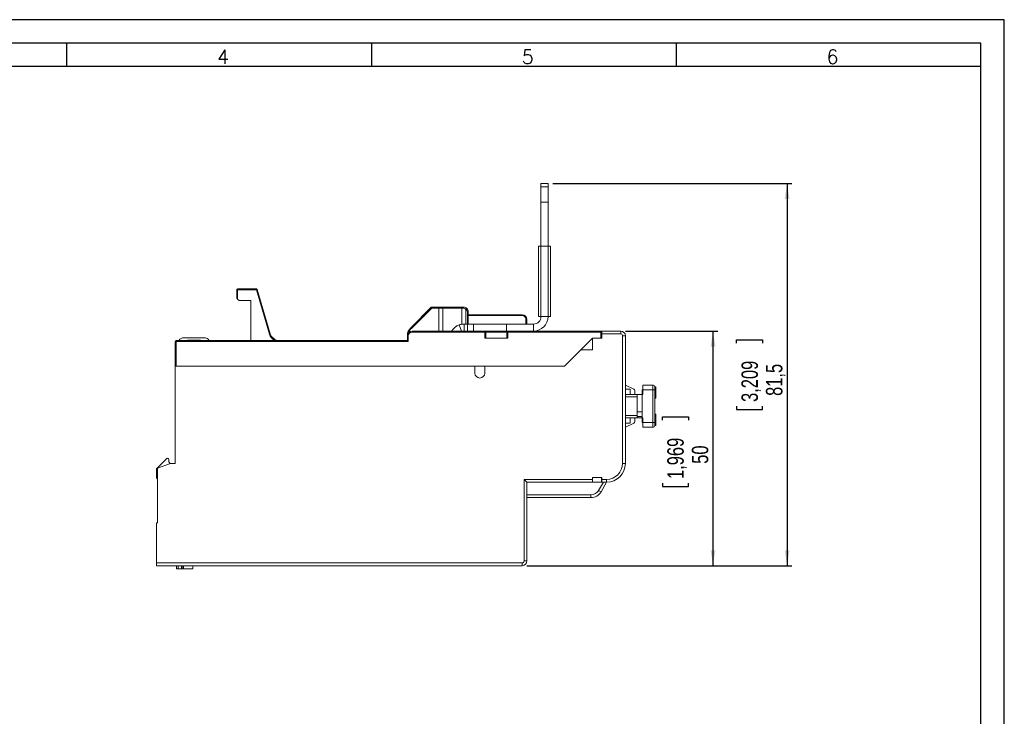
# Model space of a CAD drawing. Header units: millimetres. Extents: x 0 to 420, y 0 to 297.
# Tile 20 of 20: x 210 to 420, y 148 to 297. Entities that reach past the tile are written whole.
import ezdxf

# ---------------------------------------------------------------- set-up
doc = ezdxf.new("R2010")
doc.units = ezdxf.units.MM
doc.layers.add('COTA', color=7, linetype='Continuous')
doc.layers.add('FORMATO', color=7, linetype='Continuous')
doc.styles.add('SLDTEXTSTYLE0', font='ROMANS')
doc.styles.add('SLDTEXTSTYLE1', font='TXT', dxfattribs={"width": 0.605})
doc.styles.add('SLDTEXTSTYLE2', font='TXT', dxfattribs={"width": 0.569583})
doc.styles.add('SLDTEXTSTYLE3', font='TXT', dxfattribs={"width": 0.75})
doc.dimstyles.new('SLDDIMSTYLE0', dxfattribs={"dimtxt": 3.5, "dimasz": 3.302, "dimexe": 0, "dimexo": 0.0625, "dimgap": 0.875, "dimtad": 1, "dimdec": 1, "dimrnd": 1e-09, "dimzin": 12, "dimdsep": 46, "dimtxsty": 'SLDTEXTSTYLE3', "dimsah": 1, "dimcen": 0.09, "dimadec": 0, "dimazin": 3, "dimtfac": 1, "dimtdec": 1, "dimtofl": 0, "dimtmove": 0, "dimatfit": 3, "dimfxl": 1, "dimfrac": 2, "dimtolj": 1, "dimtzin": 12, "dimarcsym": 0})

# ---------------------------------------------------------------- blocks, each defined once
blk = doc.blocks.new('SW_NOTE_0')
at = {"color": 0, "linetype": 'Continuous', "lineweight": 0, "attachment_point": 1, "rotation": 90}
for s, insert, char_height, style in [('Sujeito a alteração sem aviso prévio. As informações contidas são valores de referência.                                                           Los valores demostrados pueden ser cambiados sin aviso previo. La información és de referencia solamente.', (-1.71, 0), 1.32292, 'SLDTEXTSTYLE2'), ('The values shown are subject to change without prior notice. The information is for reference only.', (0.06, 0), 1.3229, 'SLDTEXTSTYLE1')]:
    blk.add_mtext(s, dxfattribs=dict(at, insert=insert, char_height=char_height, style=style))
blk = doc.blocks.new('_D_3')
at = {"layer": 'COTA'}
for p, q in [((339.18, 230.61), (358.87, 230.61)), ((357.87, 180.61), (357.87, 230.61)), ((347.07, 211.62), (347.07, 212.33)), ((347.07, 212.33), (352.63, 212.33)), ((352.63, 212.33), (352.63, 211.62)), ((347.07, 198.2), (347.07, 197.49)), ((347.07, 197.49), (352.63, 197.49)), ((352.63, 197.49), (352.63, 198.2)), ((318.18, 180.61), (358.87, 180.61))]:
    blk.add_line(p, q, dxfattribs=at)
for points in [[(357.87, 230.61), (357.36, 227.31), (358.38, 227.31)], [(357.87, 180.61), (358.38, 183.91), (357.36, 183.91)]]:
    blk.add_solid(points, dxfattribs=at)
at = {"layer": 'COTA', "char_height": 3.5, "attachment_point": 1, "rotation": 90, "style": 'SLDTEXTSTYLE3'}
for s, insert in [('1,969', (348.12, 199.09)), ('50', (353.36, 202.33))]:
    blk.add_mtext(s, dxfattribs=dict(at, insert=insert))
blk = doc.blocks.new('_D_4')
at = {"layer": 'COTA'}
for p, q in [((323.68, 262.11), (374.68, 262.11)), ((373.68, 262.11), (373.68, 180.61)), ((362.89, 228.03), (362.89, 228.74)), ((362.89, 228.74), (368.45, 228.74)), ((368.45, 228.74), (368.45, 228.03)), ((362.89, 214.62), (362.89, 213.91)), ((368.45, 213.91), (368.45, 214.62)), ((362.89, 213.91), (368.45, 213.91)), ((318.18, 180.61), (374.68, 180.61))]:
    blk.add_line(p, q, dxfattribs=at)
for points in [[(373.68, 262.11), (373.18, 258.81), (374.19, 258.81)], [(373.68, 180.61), (374.19, 183.91), (373.18, 183.91)]]:
    blk.add_solid(points, dxfattribs=at)
at = {"layer": 'COTA', "char_height": 3.5, "attachment_point": 1, "rotation": 90, "style": 'SLDTEXTSTYLE3'}
for s, insert in [('3,209', (363.94, 215.51)), ('81,5', (369.17, 216.8))]:
    blk.add_mtext(s, dxfattribs=dict(at, insert=insert))

msp = doc.modelspace()

# ---------------------------------------------------------------- linework, layer by layer
at = {"color": 7, "linetype": 'Continuous', "lineweight": 15}
for p, q in [((321.18, 262.11), (322.68, 262.11)), ((321.18, 261.37), (321.18, 262.11)), ((321.18, 258.11), (321.18, 261.37)), ((322.68, 261.37), (321.18, 261.37)), ((322.68, 262.11), (322.68, 261.37)), ((322.68, 261.37), (322.68, 258.11)), ((322.68, 258.11), (321.18, 258.11)), ((321.18, 258.11), (321.18, 248.71)), ((322.68, 258.11), (322.68, 248.71)), ((320.68, 248.71), (320.68, 233.71)), ((320.68, 248.71), (321.18, 248.71)), ((321.18, 248.71), (321.18, 233.71)), ((321.18, 248.71), (322.68, 248.71)), ((322.68, 248.71), (322.68, 233.71)), ((322.68, 248.71), (323.18, 248.71)), ((323.18, 248.71), (323.18, 233.71)), ((256.28, 239.41), (256.48, 239.41)), ((256.28, 237.61), (256.28, 239.41)), ((256.48, 239.61), (260.48, 239.61)), ((256.48, 239.61), (256.48, 239.41)), ((256.48, 239.41), (256.48, 237.41)), ((260.48, 239.41), (256.48, 239.41)), ((260.48, 239.61), (260.48, 239.41)), ((260.68, 239.47), (260.48, 239.41)), ((263.26, 229.99), (260.48, 239.41)), ((260.68, 239.47), (263.45, 230.05)), ((256.48, 237.41), (256.28, 237.61)), ((256.78, 237.11), (256.48, 237.41)), ((259.28, 237.11), (256.78, 237.11)), ((259.28, 237.11), (259.28, 228.61)), ((293.42, 231.34), (297.78, 235.71)), ((297.87, 235.51), (293.56, 231.2)), ((297.87, 235.51), (297.78, 235.71)), ((297.78, 235.71), (299.35, 235.71)), ((299.43, 235.51), (297.87, 235.51)), ((299.35, 235.71), (300.2, 235.71)), ((299.43, 230.61), (299.43, 235.51)), ((300.28, 235.51), (299.43, 235.51)), ((300.2, 235.71), (304.37, 235.71)), ((300.28, 230.61), (300.28, 235.51)), ((304.28, 235.51), (300.28, 235.51)), ((304.28, 232.07), (304.28, 235.51)), ((304.54, 235.51), (304.28, 235.51)), ((304.37, 235.71), (304.68, 235.71)), ((305.13, 232.11), (305.13, 235.25)), ((305.48, 234.71), (305.68, 234.71)), ((305.68, 234.71), (305.68, 232.11)), ((305.68, 234.11), (317.18, 234.11)), ((317.18, 233.91), (305.68, 233.91)), ((317.18, 233.91), (317.18, 234.11)), ((317.98, 233.11), (318.18, 233.11)), ((318.18, 233.11), (318.18, 232.11)), ((320.68, 233.71), (321.18, 233.71)), ((321.18, 233.71), (322.68, 233.71)), ((322.68, 233.71), (323.18, 233.71)), ((293.56, 231.2), (293.42, 231.34)), ((304.78, 230.61), (304.78, 232.11)), ((305.52, 232.11), (304.78, 232.11)), ((305.52, 230.61), (305.52, 232.11)), ((305.52, 232.11), (306.76, 232.11)), ((306.76, 230.61), (306.76, 232.11)), ((313.83, 232.11), (306.76, 232.11)), ((313.83, 230.61), (313.83, 232.11)), ((319.58, 232.11), (313.83, 232.11)), ((319.58, 230.61), (319.58, 232.11)), ((245.03, 229.21), (247.18, 229.21)), ((247.18, 229.21), (249.33, 229.21)), ((263.26, 229.99), (263.45, 230.05)), ((292.88, 229.61), (292.68, 229.61)), ((292.68, 228.61), (292.68, 229.61)), ((292.88, 229.61), (292.88, 228.41)), ((293.68, 230.41), (293.68, 230.61)), ((293.68, 230.61), (309.23, 230.61)), ((309.23, 230.41), (293.68, 230.41)), ((309.23, 230.41), (309.23, 230.61)), ((313.83, 230.61), (309.23, 230.61)), ((309.23, 229.11), (309.23, 230.41)), ((309.23, 230.41), (309.43, 230.41)), ((314.13, 229.11), (309.23, 229.11)), ((309.43, 230.41), (309.43, 229.11)), ((313.93, 230.41), (309.43, 230.41)), ((319.58, 230.61), (313.83, 230.61)), ((313.93, 230.41), (314.13, 230.41)), ((313.93, 229.11), (313.93, 230.41)), ((314.13, 230.41), (314.13, 230.61)), ((314.13, 230.41), (314.13, 229.11)), ((333.98, 230.41), (314.13, 230.41)), ((319.58, 230.61), (333.98, 230.61)), ((326.18, 223.11), (332.18, 229.11)), ((333.98, 229.11), (332.18, 229.11)), ((332.18, 226.61), (332.18, 229.11)), ((332.18, 229.11), (334.18, 229.11)), ((333.98, 230.41), (333.98, 230.61)), ((334.18, 230.61), (333.98, 230.61)), ((333.98, 229.11), (333.98, 230.41)), ((333.98, 230.41), (334.18, 230.41)), ((334.18, 230.61), (338.18, 230.61)), ((334.18, 230.01), (334.18, 230.61)), ((334.18, 229.11), (334.18, 230.01)), ((338.18, 230.01), (334.18, 230.01)), ((338.18, 230.61), (338.18, 230.01)), ((338.58, 202.41), (338.58, 229.61)), ((339.18, 229.61), (338.58, 229.61)), ((339.18, 229.61), (339.18, 202.41)), ((243.18, 228.41), (243.38, 228.41)), ((243.18, 223.11), (243.18, 228.41)), ((243.38, 228.41), (243.38, 228.61)), ((243.38, 228.61), (292.68, 228.61)), ((243.38, 228.41), (243.38, 223.11)), ((292.88, 228.41), (243.38, 228.41)), ((248.58, 228.66), (245.78, 228.66)), ((292.88, 228.41), (292.68, 228.61)), ((329.68, 226.61), (326.18, 223.11)), ((329.68, 226.61), (332.18, 226.61)), ((243.18, 202.41), (243.18, 223.11)), ((243.18, 223.11), (307.09, 223.11)), ((326.18, 223.11), (243.38, 223.11)), ((307.09, 223.11), (307.09, 221.66)), ((309.18, 221.66), (309.18, 223.11)), ((309.18, 223.11), (326.18, 223.11)), ((340.96, 218.22), (339.18, 219.11)), ((342.93, 219.11), (345.03, 219.11)), ((342.93, 218.11), (342.93, 219.11)), ((345.03, 219.11), (345.03, 218.11)), ((345.43, 218.11), (345.43, 218.71)), ((345.68, 218.71), (345.43, 218.71)), ((345.68, 218.71), (345.68, 217.51)), ((339.18, 218.21), (340.18, 218.21)), ((339.18, 217.11), (342.73, 217.11)), ((341.73, 216.57), (339.18, 216.57)), ((340.18, 218.21), (340.18, 217.11)), ((341.18, 217.11), (341.18, 217.86)), ((342.73, 217.11), (341.73, 217.11)), ((341.73, 217.11), (341.73, 213.4)), ((342.73, 217.11), (342.73, 218.11)), ((342.73, 218.11), (342.93, 218.11)), ((342.93, 217.11), (342.73, 217.11)), ((342.73, 217.11), (342.73, 212.11)), ((342.93, 218.11), (342.93, 217.11)), ((345.03, 218.11), (342.93, 218.11)), ((345.03, 211.11), (345.03, 218.11)), ((345.43, 218.11), (345.03, 218.11)), ((345.43, 218.11), (345.43, 211.11)), ((345.68, 217.51), (345.43, 217.51)), ((345.68, 216.31), (345.43, 216.31)), ((345.68, 216.31), (345.68, 217.51)), ((345.68, 216.3), (345.43, 216.3)), ((339.18, 212.65), (341.73, 212.65)), ((339.18, 212.11), (342.73, 212.11)), ((340.18, 212.11), (340.18, 211.01)), ((341.18, 211.36), (341.18, 212.11)), ((342.73, 213.4), (341.73, 213.4)), ((341.73, 213.4), (341.73, 212.41)), ((342.73, 212.41), (341.73, 212.41)), ((341.73, 212.41), (341.73, 212.11)), ((341.73, 212.11), (342.73, 212.11)), ((342.73, 211.11), (342.73, 212.11)), ((342.73, 212.11), (342.93, 212.11)), ((342.93, 212.11), (342.93, 211.11)), ((345.68, 212.91), (345.43, 212.91)), ((345.68, 211.71), (345.68, 212.91)), ((339.18, 211.01), (340.18, 211.01)), ((339.18, 210.11), (340.96, 211)), ((342.93, 211.11), (342.73, 211.11)), ((342.93, 211.11), (345.03, 211.11)), ((342.93, 210.11), (342.93, 211.11)), ((345.03, 210.11), (342.93, 210.11)), ((345.03, 211.11), (345.03, 210.11)), ((345.03, 211.11), (345.43, 211.11)), ((345.68, 211.71), (345.43, 211.71)), ((345.43, 210.51), (345.43, 211.11)), ((345.68, 210.51), (345.43, 210.51)), ((345.68, 211.71), (345.68, 210.51)), ((241.31, 203.41), (239.18, 201.28)), ((239.38, 201.41), (242.18, 202.41)), ((241.82, 202.77), (241.82, 203.2)), ((242.09, 202.38), (241.82, 202.77)), ((242.18, 202.41), (243.18, 202.41)), ((339.18, 202.41), (338.58, 202.41)), ((239.18, 201.28), (239.18, 199.38)), ((239.38, 189.71), (239.38, 201.41)), ((317.58, 199.01), (332.18, 199.01)), ((317.58, 181.61), (317.58, 199.01)), ((318.18, 198.41), (317.58, 199.01)), ((332.18, 198.41), (318.18, 198.41)), ((318.18, 198.41), (318.18, 181.61)), ((334.18, 199.41), (332.18, 199.41)), ((332.18, 199.41), (332.18, 199.01)), ((332.18, 199.01), (332.18, 198.41)), ((334.08, 198.41), (332.18, 198.41)), ((333.48, 196.66), (334.49, 198.41)), ((335.18, 198.41), (334, 196.36)), ((334.08, 199.41), (334.08, 198.41)), ((334.08, 198.41), (334.18, 198.41)), ((334.18, 199.41), (334.18, 199.01)), ((334.18, 199.01), (335.18, 199.01)), ((334.18, 198.41), (334.18, 199.01)), ((335.18, 198.41), (334.18, 198.41)), ((335.18, 198.41), (335.18, 199.01)), ((331.84, 195.11), (331.84, 195.71)), ((334, 196.36), (333.48, 196.66)), ((331.84, 195.11), (318.18, 195.11)), ((239.18, 189.71), (239.38, 189.71)), ((239.18, 181.21), (239.18, 189.71)), ((318.19, 185.14), (318.18, 185.14)), ((318.19, 184.54), (318.18, 184.54)), ((318.19, 184.51), (318.18, 184.51)), ((318.19, 183.85), (318.18, 183.85)), ((318.19, 183.11), (318.18, 183.11)), ((318.19, 183.09), (318.18, 183.09)), ((318.19, 184.51), (318.19, 184.54)), ((239.18, 180.61), (239.18, 181.21)), ((239.18, 181.21), (317.18, 181.21)), ((317.18, 180.61), (239.18, 180.61)), ((243.43, 179.91), (243.43, 180.61)), ((244.78, 179.91), (244.78, 180.61)), ((244.93, 180.61), (244.93, 179.96)), ((246.93, 179.91), (246.93, 180.61)), ((317.18, 180.61), (317.18, 181.21)), ((318.18, 181.61), (317.58, 181.61)), ((243.83, 179.91), (243.43, 179.91)), ((244.53, 179.91), (243.83, 179.91)), ((244.78, 179.91), (244.53, 179.91)), ((246.93, 179.91), (244.78, 179.91))]:
    msp.add_line(p, q, dxfattribs=at)
at = {"color": 8, "linetype": 'Continuous', "lineweight": 15}
for p, q in [((305.48, 232.11), (305.48, 234.71)), ((317.98, 232.11), (317.98, 233.11)), ((303.75, 231.93), (304.22, 230.61)), ((331.84, 195.71), (318.18, 195.71)), ((243.83, 179.91), (243.83, 180.61)), ((244.53, 179.91), (244.53, 180.61))]:
    msp.add_line(p, q, dxfattribs=at)
at = {"color": 7, "linetype": 'Continuous', "lineweight": 15}
for centre, radius, start, end in [((256.48, 239.41), 0.2, 90, 180), ((260.48, 239.41), 0.2, 16.3895, 90), ((304.72, 235.54), 0.179, 101.4218, 188.0495), ((304.54, 234.71), 0.8, 42.3302, 90), ((304.68, 234.71), 1, 48.2368, 90), ((304.68, 234.71), 0.8, 0, 52.8851), ((304.68, 234.71), 1, 0, 48.2368), ((317.18, 233.11), 1, 0, 90), ((317.18, 233.11), 0.8, 0, 90), ((319.58, 233.71), 1.6, 270, 0), ((319.58, 233.71), 3.1, 270, 0), ((295.18, 229.58), 2.5, 135, 177.7848), ((304.78, 229.01), 3.1, 109.5144, 148.927), ((245.03, 227.91), 1.3, 90, 147.421), ((249.33, 227.91), 1.3, 32.579, 90), ((265.37, 230.61), 2.2, 196.3895, 245.38), ((265.37, 230.61), 2, 196.3895, 270), ((293.68, 229.61), 1, 90, 180), ((293.68, 229.61), 0.8, 90, 180), ((309.23, 230.41), 0.2, 0, 90), ((314.13, 230.41), 0.2, 90, 180), ((333.98, 230.41), 0.2, 0, 90), ((338.18, 229.61), 1, 0, 90), ((338.18, 229.61), 0.4, 0, 90), ((243.38, 228.41), 0.2, 90, 180), ((245.78, 228.06), 0.6, 90, 113.5565), ((248.58, 228.06), 0.6, 66.4435, 90), ((308.14, 221.66), 1.05, 180, 0), ((345.03, 218.71), 0.4, 0, 90), ((340.78, 217.86), 0.4, 0, 63.43), ((340.78, 211.36), 0.4, 296.57, 0), ((345.03, 210.51), 0.4, 270, 0), ((241.52, 203.2), 0.3, 0, 135), ((335.18, 202.41), 3.4, 270, 0), ((335.18, 202.41), 4, 270, 0), ((239.58, 199.38), 0.4, 180, 240), ((331.84, 197.61), 1.9, 270, 330), ((331.84, 197.61), 2.5, 270, 330), ((317.18, 181.61), 0.4, 270, 0), ((317.18, 181.61), 1, 270, 0)]:
    msp.add_arc(centre, radius, start, end, dxfattribs=at)
at = {"color": 8, "linetype": 'Continuous', "lineweight": 15}
msp.add_arc((295.18, 229.58), 2.3, 135, 160.0384, dxfattribs=at)
at = {"color": 7, "linetype": 'Continuous', "lineweight": 15}
for centre, start_param, end_param in [((299.35, 235.51), 4.712389, 6.283185), ((300.2, 235.51), 4.712389, 6.283185), ((304.37, 235.51), 0, 1.570796)]:
    msp.add_ellipse(centre, major_axis=(0, 0.2), ratio=0.414214, start_param=start_param, end_param=end_param, dxfattribs=at)
for points, knots in [([(305.17, 235.35), (305.16, 235.34), (305.14, 235.31), (305.13, 235.27), (305.13, 235.25), (305.13, 235.25)], [0, 0, 0, 0, 0.4639828, 0.923545, 1, 1, 1, 1]), ([(305.17, 235.35), (305.18, 235.37), (305.21, 235.4), (305.26, 235.44), (305.3, 235.46), (305.33, 235.47), (305.35, 235.46), (305.35, 235.46), (305.35, 235.46)], [0, 0, 0, 0, 0.203507, 0.40682, 0.615073, 0.830936, 0.987177, 1, 1, 1, 1]), ([(304.78, 232.11), (304.68, 232.11), (304.48, 232.1), (304.12, 232.05), (303.88, 231.98), (303.75, 231.93)], [0, 0, 0, 0, 0.309818, 0.612115, 1, 1, 1, 1]), ([(338.81, 200.73), (338.81, 200.73), (338.81, 200.73), (338.82, 200.75), (338.84, 200.78), (338.84, 200.79)], [0, 0, 0, 0, 0.181903, 0.770266, 1, 1, 1, 1]), ([(244.93, 179.96), (244.92, 179.95), (244.9, 179.92), (244.82, 179.91), (244.78, 179.91)], [0, 0, 0, 0, 0.504903, 1, 1, 1, 1])]:
    msp.add_open_spline(points, degree=3, knots=knots, dxfattribs=at)
at = {"layer": 'FORMATO'}
for p, q in [((420, 297), (0, 297)), ((420, 0), (420, 297)), ((415, 292), (25, 292)), ((220, 292), (220, 287)), ((285, 292), (285, 287)), ((350, 292), (350, 287)), ((415, 287), (415, 292)), ((415, 287), (25, 287)), ((415, 5), (415, 287))]:
    msp.add_line(p, q, dxfattribs=at)

# ---------------------------------------------------------------- block references
at = {"color": 7, "linetype": 'Continuous', "lineweight": 0}
msp.add_blockref('SW_NOTE_0', (417.59, 12.31), dxfattribs=at)

# ---------------------------------------------------------------- texts
at = {"layer": 'FORMATO', "char_height": 3, "attachment_point": 2, "style": 'SLDTEXTSTYLE0'}
for s, insert in [('4', (253.35, 290.6)), ('5', (318.35, 290.6)), ('6', (383.35, 290.6))]:
    msp.add_mtext(s, dxfattribs=dict(at, insert=insert))

# ---------------------------------------------------------------- dimensions: what is measured, and where the dimension line sits
at = {"layer": 'COTA'}
for base, p1, p2, picture, middle in [((373.68, 180.61), (322.68, 262.11), (317.18, 180.61), '_D_4', (373.68, 221.33)), ((357.87, 230.61), (317.18, 180.61), (338.18, 230.61), '_D_3', (357.87, 204.91))]:
    dim = msp.add_linear_dim(base=base, p1=p1, p2=p2, angle=90, dimstyle='SLDDIMSTYLE0', dxfattribs=at)
    dim.commit()
    dim.dimension.update_dxf_attribs({"geometry": picture, "text_midpoint": middle, "dimtype": 160})

doc.saveas('drawing.dxf')
